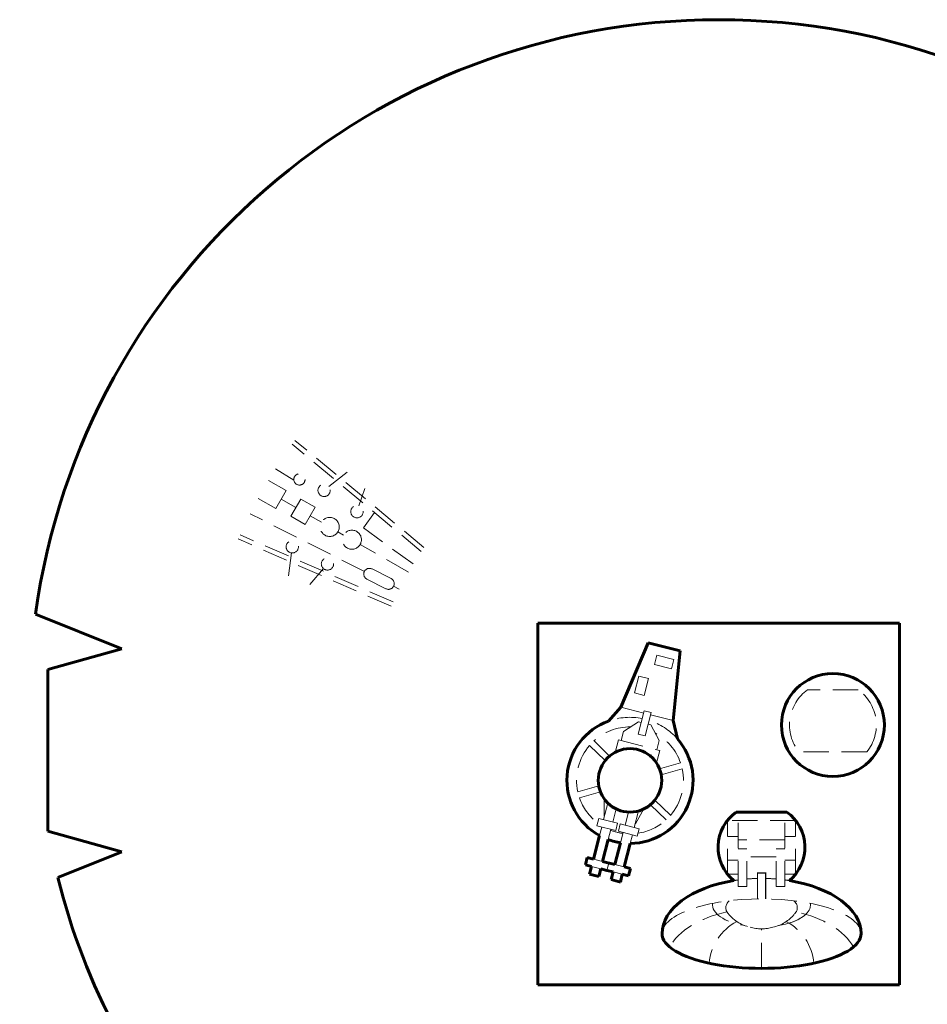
# Model space of a CAD drawing. Header units: millimetres. Extents: x -16512 to -16074, y 2140 to 2664.
# Tile 6 of 7: x -16420 to -16277, y 2508 to 2664. Entities that reach past the tile are written whole.
import ezdxf

# ---------------------------------------------------------------- set-up
doc = ezdxf.new("R2010")
doc.units = ezdxf.units.MM
doc.linetypes.add('K5LT_BASIC', pattern=[0])
doc.linetypes.add('K5LT_DASHED', pattern=[6, 4, -2])

# ---------------------------------------------------------------- blocks, each defined once
blk = doc.blocks.new('U0')
at = {"color": 5, "linetype": 'K5LT_BASIC', "lineweight": 60, "true_color": 0x0000ff}
for p, q in [((-16281.3, 2568.48), (-16338.3, 2568.48)), ((-16338.3, 2568.48), (-16338.3, 2511.48)), ((-16281.3, 2511.48), (-16281.3, 2568.48)), ((-16338.3, 2511.48), (-16281.3, 2511.48))]:
    blk.add_line(p, q, dxfattribs=at)
blk = doc.blocks.new('U17')
at = {"color": 7, "linetype": 'K5LT_DASHED', "lineweight": 18}
for p, q in [((-16356.25, 2580.42), (-16376.57, 2597.29)), ((-16356.67, 2579.8), (-16377.01, 2596.69)), ((-16262.89, 2579.76), (-16241.99, 2595.85)), ((-16244.76, 2587.05), (-16249.66, 2593.8)), ((-16376.75, 2591), (-16379.62, 2592.83)), ((-16371.22, 2590.03), (-16368.35, 2592.31)), ((-16242.88, 2590.48), (-16239.74, 2592.46)), ((-16377.96, 2589.38), (-16380.76, 2590.98)), ((-16238.7, 2590.76), (-16261.16, 2577)), ((-16238.89, 2591.08), (-16238.89, 2591.08)), ((-16379.57, 2586.58), (-16377.96, 2589.38)), ((-16366.49, 2586.98), (-16365.58, 2589.72)), ((-16253.63, 2590.13), (-16253.6, 2590.1)), ((-16253.6, 2590.1), (-16250.8, 2586.36)), ((-16379.57, 2586.58), (-16382.4, 2588.13)), ((-16376.43, 2586.71), (-16378.73, 2588.03)), ((-16375.66, 2588.05), (-16377.2, 2585.36)), ((-16373.4, 2586.76), (-16375.66, 2588.05)), ((-16245.44, 2587.99), (-16261.76, 2577.99)), ((-16374.95, 2584.06), (-16373.4, 2586.76)), ((-16364.03, 2585.92), (-16365.79, 2583.49)), ((-16236.61, 2587.04), (-16259.43, 2573.83)), ((-16250.8, 2586.36), (-16258.78, 2580.94)), ((-16245.75, 2586.44), (-16243.63, 2582.98)), ((-16244.85, 2586.54), (-16244.86, 2586.55)), ((-16236.13, 2580.91), (-16238.43, 2585.99)), ((-16365.64, 2576.63), (-16383.65, 2585.73)), ((-16377.2, 2585.36), (-16374.95, 2584.06)), ((-16372.4, 2584.39), (-16374.17, 2585.41)), ((-16238.08, 2581.28), (-16240.01, 2585.08)), ((-16368.9, 2582.38), (-16369.81, 2582.9)), ((-16357.94, 2577.81), (-16365.79, 2583.49)), ((-16361.42, 2571.14), (-16385.53, 2581.75)), ((-16361.12, 2571.82), (-16385.23, 2582.43)), ((-16253.84, 2581.49), (-16251.84, 2578.22)), ((-16242.23, 2579.18), (-16238.08, 2581.28)), ((-16358.7, 2576.52), (-16366.31, 2580.89)), ((-16258.78, 2580.94), (-16257.57, 2579.21)), ((-16247.53, 2580.72), (-16245.81, 2577.43)), ((-16240.21, 2578.84), (-16236.13, 2580.91)), ((-16377.13, 2579.56), (-16377.6, 2575.94)), ((-16257.36, 2578.91), (-16257.35, 2578.9)), ((-16241.61, 2577.78), (-16242.23, 2579.18)), ((-16239.42, 2576.98), (-16240.21, 2578.84)), ((-16372.08, 2577.09), (-16374.22, 2574.59)), ((-16361.42, 2575.51), (-16364.43, 2577.03)), ((-16245.81, 2577.43), (-16258.18, 2571.17)), ((-16241.61, 2577.78), (-16257.95, 2570.64)), ((-16365.24, 2575.42), (-16362.23, 2573.9)), ((-16360.14, 2573.85), (-16361.03, 2574.3)), ((-16258.84, 2572.62), (-16256.92, 2573.53)), ((-16342.73, 2501.83), (-16345.46, 2503.72)), ((-16344.04, 2499.79), (-16347.9, 2502.46)), ((-16343.56, 2500.93), (-16347.04, 2503.34)), ((-16341.82, 2503.25), (-16345.1, 2498.13)), ((-16344.83, 2498.56), (-16348.65, 2501.21)), ((-16339.05, 2497.81), (-16343.56, 2500.93)), ((-16339.28, 2501.49), (-16342.55, 2496.37)), ((-16341.93, 2493.92), (-16349.58, 2499.22)), ((-16340.77, 2494.5), (-16349.19, 2500.33)), ((-16338.58, 2498.95), (-16340.19, 2500.06)), ((-16342.55, 2496.37), (-16345.1, 2498.13)), ((-16339.52, 2496.66), (-16341.49, 2498.03)), ((-16340.09, 2495.28), (-16342.28, 2496.79)), ((-16358.35, 2417.73), (-16388.48, 2479.59)), ((-16254.08, 2432.44), (-16236.88, 2467.76)), ((-16244.01, 2466.55), (-16247.94, 2455.14)), ((-16242.53, 2466.04), (-16246.42, 2454.74)), ((-16241.05, 2465.53), (-16244.15, 2456.54)), ((-16244.15, 2456.54), (-16242.6, 2456.01)), ((-16247.94, 2455.14), (-16261.53, 2449.61)), ((-16256.63, 2446.57), (-16246.42, 2454.74)), ((-16347.38, 2452.69), (-16348.61, 2452.69)), ((-16348.61, 2452.69), (-16348.61, 2442.56)), ((-16347.38, 2452.69), (-16347.38, 2453.52)), ((-16272.21, 2452.69), (-16272.21, 2453.52)), ((-16272.21, 2452.69), (-16270.98, 2452.69)), ((-16270.98, 2452.69), (-16270.98, 2442.56)), ((-16342.43, 2442.56), (-16342.43, 2451.82)), ((-16277.16, 2442.56), (-16277.16, 2451.82)), ((-16336.39, 2450.33), (-16331.45, 2450.33)), ((-16336.39, 2450.33), (-16335.24, 2446.87)), ((-16331.45, 2450.33), (-16332.6, 2446.87)), ((-16283.2, 2450.33), (-16288.15, 2450.33)), ((-16288.15, 2450.33), (-16286.99, 2446.87)), ((-16283.2, 2450.33), (-16284.35, 2446.87)), ((-16327.95, 2417.73), (-16327.95, 2448.31)), ((-16291.64, 2416.99), (-16291.64, 2448.31)), ((-16332.6, 2446.87), (-16335.24, 2446.87)), ((-16334.87, 2417.73), (-16334.87, 2446.87)), ((-16332.97, 2417.73), (-16332.97, 2446.87)), ((-16286.99, 2446.87), (-16284.35, 2446.87)), ((-16286.62, 2377.93), (-16286.62, 2446.87)), ((-16284.72, 2377.93), (-16284.72, 2446.87)), ((-16348.61, 2442.56), (-16342.43, 2442.56)), ((-16344.58, 2422.67), (-16344.58, 2442.56)), ((-16270.98, 2442.56), (-16277.16, 2442.56)), ((-16275.01, 2422.67), (-16275.01, 2442.56)), ((-16272.04, 2436.49), (-16272.04, 2442.56)), ((-16363.8, 2439.68), (-16369.04, 2439.68)), ((-16327.95, 2439.68), (-16350.1, 2439.68)), ((-16269.49, 2439.68), (-16291.64, 2439.68)), ((-16250.55, 2439.68), (-16255.79, 2439.68)), ((-16261.35, 2426.26), (-16257.53, 2434.12)), ((-16257.53, 2434.12), (-16254.08, 2432.44)), ((-16362.41, 2433.13), (-16365.19, 2431.78)), ((-16359.23, 2426.61), (-16362.41, 2433.13)), ((-16260.36, 2426.61), (-16257.18, 2433.13)), ((-16257.18, 2433.13), (-16254.4, 2431.78)), ((-16257.58, 2425.25), (-16254.4, 2431.78)), ((-16254.4, 2431.78), (-16257.58, 2425.25)), ((-16253.41, 2432.12), (-16253.41, 2432.12)), ((-16362.01, 2425.25), (-16353.74, 2429.28)), ((-16350.1, 2419.24), (-16353.74, 2429.28)), ((-16259.3, 2425.26), (-16261.35, 2426.26)), ((-16257.58, 2425.25), (-16260.36, 2426.61)), ((-16356.63, 2417.73), (-16360.62, 2425.93)), ((-16284.62, 2369.73), (-16257.91, 2424.58)), ((-16282.88, 2376.83), (-16259.3, 2425.26)), ((-16257.91, 2424.58), (-16259.3, 2425.26)), ((-16350.82, 2417.73), (-16358.35, 2417.73)), ((-16357.98, 2416.99), (-16351.03, 2416.99)), ((-16334.97, 2369.73), (-16357.98, 2416.97)), ((-16336.71, 2376.83), (-16356.27, 2416.99)), ((-16327.95, 2417.73), (-16336.91, 2417.73)), ((-16336.69, 2416.99), (-16327.95, 2416.99)), ((-16334.87, 2377.93), (-16334.87, 2416.99)), ((-16332.97, 2377.93), (-16332.97, 2416.99)), ((-16327.95, 2416.99), (-16325.23, 2414.35)), ((-16291.64, 2416.99), (-16294.36, 2414.35)), ((-16282.9, 2416.99), (-16291.64, 2416.99)), ((-16328.53, 2414.35), (-16323.15, 2414.35)), ((-16328.53, 2379.32), (-16328.53, 2414.35)), ((-16325.52, 2368), (-16325.52, 2414.35)), ((-16323.15, 2382.16), (-16323.15, 2414.35)), ((-16296.44, 2382.16), (-16296.44, 2414.35)), ((-16291.06, 2414.35), (-16296.44, 2414.35)), ((-16294.07, 2368), (-16294.07, 2414.35)), ((-16291.06, 2379.32), (-16291.06, 2414.35)), ((-16336.76, 2399.68), (-16342.15, 2408.2)), ((-16275.01, 2397.72), (-16275.01, 2408.04)), ((-16336.76, 2391.88), (-16336.76, 2399.68)), ((-16275.01, 2397.72), (-16291.06, 2397.72)), ((-16335.86, 2396.11), (-16336.76, 2396.11)), ((-16335.86, 2396.11), (-16335.86, 2391.88)), ((-16335.86, 2391.88), (-16336.76, 2391.88)), ((-16281.14, 2393.3), (-16282.82, 2393.3)), ((-16282.82, 2393.3), (-16282.82, 2390.78)), ((-16281.14, 2390.78), (-16281.14, 2393.3)), ((-16282.82, 2390.78), (-16281.14, 2390.78)), ((-16281.14, 2389.24), (-16282.82, 2389.24)), ((-16282.82, 2389.24), (-16282.82, 2387.56)), ((-16281.14, 2387.56), (-16281.14, 2389.24)), ((-16282.82, 2387.56), (-16281.14, 2387.56)), ((-16325.52, 2379.32), (-16323.15, 2382.16)), ((-16294.07, 2379.32), (-16296.44, 2382.16)), ((-16335.61, 2377.93), (-16328.48, 2377.93)), ((-16325.52, 2379.32), (-16328.53, 2379.32)), ((-16294.07, 2379.32), (-16291.06, 2379.32)), ((-16283.98, 2377.93), (-16291.11, 2377.93)), ((-16328.48, 2375.74), (-16335.61, 2375.74)), ((-16291.11, 2375.74), (-16283.98, 2375.74)), ((-16335.37, 2372.71), (-16335.37, 2374.39)), ((-16335.37, 2374.39), (-16333.69, 2374.39)), ((-16333.69, 2374.39), (-16333.69, 2372.71)), ((-16332.85, 2374.39), (-16332.85, 2372.71)), ((-16332.85, 2374.39), (-16331.17, 2374.39)), ((-16331.17, 2374.39), (-16331.17, 2372.71)), ((-16330.33, 2374.39), (-16328.65, 2374.39)), ((-16330.33, 2374.39), (-16330.33, 2372.71)), ((-16328.65, 2374.39), (-16328.65, 2372.71)), ((-16289.26, 2374.39), (-16290.94, 2374.39)), ((-16290.94, 2374.39), (-16290.94, 2372.71)), ((-16289.26, 2374.39), (-16289.26, 2372.71)), ((-16286.74, 2374.39), (-16288.42, 2374.39)), ((-16288.42, 2374.39), (-16288.42, 2372.71)), ((-16286.74, 2374.39), (-16286.74, 2372.71)), ((-16284.22, 2374.39), (-16285.9, 2374.39)), ((-16285.9, 2374.39), (-16285.9, 2372.71)), ((-16284.22, 2372.71), (-16284.22, 2374.39)), ((-16333.69, 2372.71), (-16335.37, 2372.71)), ((-16331.17, 2372.71), (-16332.85, 2372.71)), ((-16328.65, 2372.71), (-16330.33, 2372.71)), ((-16290.94, 2372.71), (-16289.26, 2372.71)), ((-16288.42, 2372.71), (-16286.74, 2372.71)), ((-16285.9, 2372.71), (-16284.22, 2372.71)), ((-16334.97, 2369.73), (-16325.52, 2369.73)), ((-16331.38, 2369.73), (-16328.96, 2368)), ((-16284.62, 2369.73), (-16294.07, 2369.73)), ((-16288.21, 2369.73), (-16290.63, 2368)), ((-16328.96, 2368), (-16325.52, 2368)), ((-16290.63, 2368), (-16294.07, 2368))]:
    blk.add_line(p, q, dxfattribs=at)
for centre, radius in [((-16375.87, 2591.14), 0.894), ((-16243.28, 2590.23), 0.963), ((-16371.98, 2589.42), 0.97), ((-16239.52, 2587.79), 0.774), ((-16366.8, 2586.06), 0.97), ((-16371.1, 2583.65), 1.5), ((-16367.6, 2581.64), 1.5), ((-16241.04, 2582.19), 1.06), ((-16377, 2580.52), 0.97), ((-16244.06, 2580.44), 1.06), ((-16371.45, 2577.82), 0.97), ((-16256.67, 2573.65), 1.02), ((-16347.97, 2495.81), 0.667), ((-16346.07, 2495.1), 0.667), ((-16344.48, 2494.14), 0.667), ((-16356.95, 2442.34), 7.35), ((-16262.64, 2442.34), 7.35), ((-16343.86, 2415.35), 7.35), ((-16275.73, 2415.35), 7.35)]:
    blk.add_circle(centre, radius, dxfattribs=at)
for centre, radius, start, end in [((-16364.84, 2576.22), 0.899, 63.2028, 243.2028), ((-16361.83, 2574.71), 0.899, 243.2028, 63.2028), ((-16335.61, 2376.83), 1.1, 90, 270), ((-16328.48, 2376.83), 1.1, 270, 90), ((-16291.11, 2376.83), 1.1, 90, 270), ((-16283.98, 2376.83), 1.1, 270, 90)]:
    blk.add_arc(centre, radius, start, end, dxfattribs=at)
blk = doc.blocks.new('U18')
at = {"color": 5, "linetype": 'K5LT_BASIC', "lineweight": 60, "true_color": 0x0000ff}
for p, q in [((-16417.48, 2569.89), (-16403.86, 2564.44)), ((-16215.73, 2564.44), (-16202.11, 2569.89)), ((-16403.86, 2564.44), (-16415.53, 2561.18)), ((-16204.06, 2561.18), (-16215.73, 2564.44)), ((-16415.53, 2561.18), (-16415.53, 2535.67)), ((-16204.06, 2535.67), (-16204.06, 2561.18)), ((-16415.53, 2535.67), (-16403.86, 2532.41)), ((-16215.73, 2532.41), (-16204.06, 2535.67)), ((-16403.86, 2532.41), (-16413.96, 2528.37)), ((-16204.35, 2527.86), (-16215.73, 2532.41)), ((-16404.6, 2504.02), (-16419.96, 2495.52)), ((-16419.96, 2495.52), (-16419.96, 2466.83)), ((-16390.06, 2478.43), (-16389.08, 2479.15)), ((-16389.08, 2479.15), (-16335.43, 2368.99)), ((-16390.06, 2466.83), (-16390.06, 2478.43)), ((-16229.8, 2470.38), (-16238.01, 2473.21)), ((-16231.36, 2465.86), (-16229.8, 2470.38)), ((-16419.96, 2466.83), (-16413.78, 2446.71)), ((-16396.24, 2446.71), (-16390.06, 2466.83)), ((-16284.16, 2368.99), (-16236.17, 2467.51)), ((-16236.17, 2467.51), (-16231.36, 2465.86)), ((-16327.21, 2417.3), (-16327.21, 2448.19)), ((-16292.38, 2448.19), (-16292.38, 2417.3)), ((-16413.78, 2446.71), (-16396.24, 2446.71)), ((-16324.93, 2415.09), (-16327.21, 2417.3)), ((-16292.38, 2417.3), (-16294.66, 2415.09)), ((-16322.41, 2415.09), (-16324.93, 2415.09)), ((-16322.41, 2381.89), (-16322.41, 2415.09)), ((-16294.66, 2415.09), (-16297.18, 2415.09)), ((-16297.18, 2415.09), (-16297.18, 2381.89)), ((-16324.78, 2379.05), (-16322.41, 2381.89)), ((-16297.18, 2381.89), (-16294.81, 2379.05)), ((-16324.78, 2367.26), (-16324.78, 2379.05)), ((-16294.81, 2379.05), (-16294.81, 2367.26)), ((-16335.43, 2368.99), (-16331.62, 2368.99)), ((-16331.62, 2368.99), (-16329.19, 2367.26)), ((-16290.4, 2367.26), (-16287.97, 2368.99)), ((-16287.97, 2368.99), (-16284.16, 2368.99)), ((-16329.19, 2367.26), (-16324.78, 2367.26)), ((-16294.81, 2367.26), (-16290.4, 2367.26))]:
    blk.add_line(p, q, dxfattribs=at)
for centre, radius in [((-16309.8, 2459.03), 8), ((-16356.95, 2442.34), 7.35), ((-16262.64, 2442.34), 7.35), ((-16343.86, 2415.35), 7.35), ((-16275.73, 2415.35), 7.35)]:
    blk.add_circle(centre, radius, dxfattribs=at)
for centre, radius, start, end in [((-16309.8, 2554.89), 108.72, 7.9308, 172.0692), ((-16309.09, 2554.67), 108.11, 194.0762, 207.9362), ((-16309.09, 2554.67), 108.11, 311.1082, 345.6435), ((-16309.8, 2554.89), 108.11, 260.7316, 279.2684)]:
    blk.add_arc(centre, radius, start, end, dxfattribs=at)
blk = doc.blocks.new('U19')
at = {"color": 5, "linetype": 'K5LT_BASIC', "lineweight": 60, "true_color": 0x0000ff}
for p, q in [((-16320.89, 2565.39), (-16325.19, 2555.24)), ((-16315.85, 2564.1), (-16320.89, 2565.39)), ((-16315.85, 2564.1), (-16316.97, 2553.13)), ((-16325.19, 2555.24), (-16327.15, 2553.05)), ((-16316.97, 2553.13), (-16316.3, 2550.27)), ((-16329.53, 2531.29), (-16328.58, 2535)), ((-16327.19, 2534.37), (-16328.08, 2530.92)), ((-16325.25, 2533.87), (-16326.14, 2530.42)), ((-16324.68, 2530.05), (-16323.73, 2533.76)), ((-16330.8, 2530.38), (-16330.5, 2531.54)), ((-16329.53, 2531.29), (-16330.5, 2531.54)), ((-16330.8, 2530.38), (-16329.83, 2530.13)), ((-16330.14, 2528.92), (-16329.83, 2530.13)), ((-16326.14, 2530.42), (-16328.08, 2530.92)), ((-16324.68, 2530.05), (-16323.71, 2529.8)), ((-16328.69, 2528.55), (-16330.14, 2528.92)), ((-16328.38, 2529.76), (-16328.69, 2528.55)), ((-16328.38, 2529.76), (-16327.4, 2529.51)), ((-16326.43, 2529.26), (-16327.4, 2529.51)), ((-16326.43, 2529.26), (-16326.74, 2528.05)), ((-16325.29, 2527.68), (-16324.98, 2528.89)), ((-16324.01, 2528.64), (-16324.98, 2528.89)), ((-16324.01, 2528.64), (-16323.71, 2529.8)), ((-16326.74, 2528.05), (-16325.29, 2527.68))]:
    blk.add_line(p, q, dxfattribs=at)
for start, end in [(109.8992, 241.05), (270.1965, 41.3473), (249.8342, 261.4123)]:
    blk.add_arc((-16323.77, 2543.7), 9.94, start, end, dxfattribs=at)
blk = doc.blocks.new('U20')
at = {"color": 7, "linetype": 'K5LT_DASHED', "lineweight": 18}
for p, q in [((-16319.9, 2561.94), (-16319.52, 2563.43)), ((-16316.87, 2562.75), (-16319.52, 2563.43)), ((-16317.25, 2561.26), (-16316.87, 2562.75)), ((-16319.9, 2561.94), (-16317.25, 2561.26)), ((-16322.36, 2560.14), (-16323.04, 2557.48)), ((-16322.36, 2560.14), (-16320.87, 2559.76)), ((-16321.55, 2557.1), (-16320.87, 2559.76)), ((-16323.04, 2557.48), (-16321.55, 2557.1)), ((-16321.61, 2554.32), (-16325.19, 2555.24)), ((-16321.52, 2554.67), (-16322.47, 2550.97)), ((-16320.46, 2554.4), (-16321.52, 2554.67)), ((-16321.4, 2550.7), (-16320.46, 2554.4)), ((-16316.97, 2553.13), (-16320.55, 2554.05)), ((-16322.44, 2552.93), (-16324.79, 2551.43)), ((-16322, 2552.82), (-16322.44, 2552.93)), ((-16320.49, 2552.44), (-16320.93, 2552.55)), ((-16320.49, 2552.44), (-16319.15, 2549.99)), ((-16324.79, 2551.43), (-16325.17, 2549.96)), ((-16322.47, 2550.97), (-16321.4, 2550.7)), ((-16330.14, 2549.21), (-16327.68, 2546.82)), ((-16329.44, 2549.93), (-16326.98, 2547.53)), ((-16326.1, 2548.12), (-16325.6, 2550.07)), ((-16325.6, 2550.07), (-16319.09, 2548.4)), ((-16324.83, 2548.59), (-16324.77, 2548.83)), ((-16324.77, 2548.83), (-16324.2, 2548.68)), ((-16319.15, 2549.99), (-16319.53, 2548.51)), ((-16320.99, 2547.86), (-16320.42, 2547.71)), ((-16320.42, 2547.71), (-16320.48, 2547.47)), ((-16319.09, 2548.4), (-16319.59, 2546.45)), ((-16315.81, 2546.46), (-16319.11, 2545.53)), ((-16315.54, 2545.5), (-16318.84, 2544.57)), ((-16332, 2541.9), (-16328.69, 2542.83)), ((-16331.73, 2540.94), (-16328.42, 2541.87)), ((-16327.94, 2537.51), (-16327.27, 2540.13)), ((-16327.84, 2538.1), (-16327.84, 2540.81)), ((-16318.09, 2537.47), (-16320.55, 2539.87)), ((-16317.39, 2538.19), (-16319.85, 2540.59)), ((-16325.95, 2539.21), (-16326.49, 2537.13)), ((-16324.01, 2538.71), (-16324.54, 2536.64)), ((-16323.09, 2536.26), (-16322.42, 2538.89)), ((-16322.89, 2536.83), (-16321.58, 2539.2)), ((-16328.7, 2537.7), (-16329, 2536.55)), ((-16329, 2536.55), (-16326.02, 2535.78)), ((-16325.72, 2536.94), (-16328.7, 2537.7)), ((-16328.58, 2535), (-16328.23, 2536.35)), ((-16326.02, 2535.78), (-16325.72, 2536.94)), ((-16325.6, 2535.68), (-16325.3, 2536.83)), ((-16325.3, 2536.83), (-16322.33, 2536.07)), ((-16326.78, 2535.98), (-16327.19, 2534.37)), ((-16322.63, 2534.91), (-16325.6, 2535.68)), ((-16324.84, 2535.48), (-16325.25, 2533.87)), ((-16323.73, 2533.76), (-16323.39, 2535.11)), ((-16322.33, 2536.07), (-16322.63, 2534.91)), ((-16329.83, 2530.13), (-16328.38, 2529.76)), ((-16328.08, 2530.92), (-16329.53, 2531.29)), ((-16327.4, 2529.51), (-16327.11, 2530.67)), ((-16324.68, 2530.05), (-16326.14, 2530.42)), ((-16324.98, 2528.89), (-16326.43, 2529.26))]:
    blk.add_line(p, q, dxfattribs=at)
for radius, start, end in [(9.94, 78.8027, 109.8992), (8.43, 89.5566, 132.3391), (9.94, 41.3473, 72.4438), (8.43, 19.1434, 61.6899), (8.43, 139.1434, 192.3391), (8.43, 319.1434, 12.3391), (8.43, 199.1434, 232.6537), (8.43, 278.5929, 312.3391), (8.43, 248.7866, 262.4599)]:
    blk.add_arc((-16323.77, 2543.7), radius, start, end, dxfattribs=at)
blk = doc.blocks.new('U24')
at = {"color": 7, "linetype": 'K5LT_DASHED', "lineweight": 18}
for p, q in [((-16287.8, 2557.99), (-16295.77, 2557.99)), ((-16286.42, 2548.19), (-16297.15, 2548.19))]:
    blk.add_line(p, q, dxfattribs=at)
for start, end in [(125.6636, 218.3101), (321.6899, 54.3364)]:
    blk.add_arc((-16291.79, 2552.43), 6.84, start, end, dxfattribs=at)
blk = doc.blocks.new('U25')
at = {"color": 5, "linetype": 'K5LT_BASIC', "lineweight": 60, "true_color": 0x0000ff}
blk.add_line((-16299.05, 2538.71), (-16307.03, 2538.71), dxfattribs=at)
for start, end in [(125.6636, 230.0673), (309.9327, 54.3364)]:
    blk.add_arc((-16303.04, 2533.15), 6.84, start, end, dxfattribs=at)
for major_axis, ratio, start_param, end_param in [((15.68, 0), 0.555289, 1.854528, 3.141593), ((15.68, 0), 0.555289, 0, 1.287064), ((-15.68, 0), 0.349152, 0, 3.141593)]:
    blk.add_ellipse((-16303.04, 2519.54), major_axis=major_axis, ratio=ratio, start_param=start_param, end_param=end_param, dxfattribs=at)
blk = doc.blocks.new('U26')
at = {"color": 7, "linetype": 'K5LT_DASHED', "lineweight": 18}
for p, q in [((-16297.67, 2537.39), (-16308.41, 2537.39)), ((-16308.41, 2528.91), (-16308.41, 2537.39)), ((-16306.71, 2526.99), (-16306.71, 2537.39)), ((-16299.37, 2526.99), (-16299.37, 2537.39)), ((-16297.67, 2528.91), (-16297.67, 2537.39)), ((-16308.41, 2534.86), (-16306.71, 2534.86)), ((-16297.67, 2534.86), (-16299.37, 2534.86)), ((-16299.37, 2534.33), (-16306.71, 2534.33)), ((-16305.36, 2532.9), (-16306.71, 2532.9)), ((-16305.36, 2526.99), (-16305.36, 2532.9)), ((-16300.72, 2531.65), (-16305.36, 2531.65)), ((-16299.37, 2532.9), (-16300.72, 2532.9)), ((-16300.72, 2526.99), (-16300.72, 2532.9)), ((-16306.71, 2531.12), (-16308.41, 2531.12)), ((-16297.67, 2531.12), (-16299.37, 2531.12)), ((-16308.41, 2528.91), (-16306.71, 2528.91)), ((-16297.67, 2528.91), (-16299.37, 2528.91)), ((-16305.36, 2526.99), (-16306.71, 2526.99)), ((-16300.72, 2526.99), (-16299.37, 2526.99)), ((-16303.04, 2514.07), (-16303.04, 2520.3))]:
    blk.add_line(p, q, dxfattribs=at)
at = {"color": 7, "linetype": 'K5LT_DASHED', "const_width": 0.18}
blk.add_lwpolyline([(-16302.39, 2525.02), (-16302.39, 2529.09), (-16303.68, 2529.09), (-16303.68, 2525.02)], dxfattribs=at)
at = {"color": 7, "linetype": 'K5LT_DASHED', "lineweight": 18}
for centre, radius, start, end in [((-16303.64, 2526.37), 5.93, 215.3525, 258.5733), ((-16302.44, 2526.37), 5.93, 281.4267, 321.118), ((-16303.04, 2514.15), 8.28, 118.0923, 174.9001), ((-16303.04, 2514.15), 8.28, 5.0999, 61.9077)]:
    blk.add_arc(centre, radius, start, end, dxfattribs=at)
for centre, major_axis, ratio, start_param, end_param in [((-16303.04, 2519.54), (15.68, 0), 0.555289, -4.476191, -4.428657), ((-16303.04, 2519.54), (15.68, 0), 0.555289, 1.61187, 1.719337), ((-16303.04, 2519.54), (15.68, 0), 0.555289, 1.422255, 1.529723), ((-16303.04, 2519.54), (15.68, 0), 0.555289, 1.287064, 1.334598), ((-16303.04, 2519.54), (-15.68, 0), 0.349152, 3.141593, 6.283185), ((-16303.04, 2524.1), (7.73, 0), 0.453136, 3.082614, 4.362523), ((-16303.04, 2523.63), (5.64, 0), 0.453136, 2.697198, 3.532225), ((-16303.04, 2524.1), (7.73, 0), 0.453136, 5.062255, 6.342164), ((-16303.04, 2524.1), (7.73, 0), 0.453136, 5.349789, 6.342164), ((-16303.04, 2523.63), (5.64, 0), 0.453136, 5.892553, 6.72758), ((-16303.04, 2514.72), (-15.23, 0), 0.58082, 5.078324, 5.969541), ((-16303.04, 2514.72), (-15.23, 0), 0.58082, 3.455237, 4.346454), ((-16303.04, 2521.66), (2.99, 0), 0.453136, 4.079281, 5.345497)]:
    blk.add_ellipse(centre, major_axis=major_axis, ratio=ratio, start_param=start_param, end_param=end_param, dxfattribs=at)

msp = doc.modelspace()

# ---------------------------------------------------------------- linework, layer by layer
at = {"color": 5, "linetype": 'K5LT_BASIC', "lineweight": 60, "true_color": 0x0000ff}
for centre, radius in [((-16291.79, 2552.43), 8.11), ((-16323.77, 2543.7), 5)]:
    msp.add_circle(centre, radius, dxfattribs=at)

# ---------------------------------------------------------------- block references
for name in ['U18', 'U17', 'U0', 'U19', 'U20', 'U24', 'U25', 'U26']:
    msp.add_blockref(name, (0, 0))

doc.saveas('drawing.dxf')
